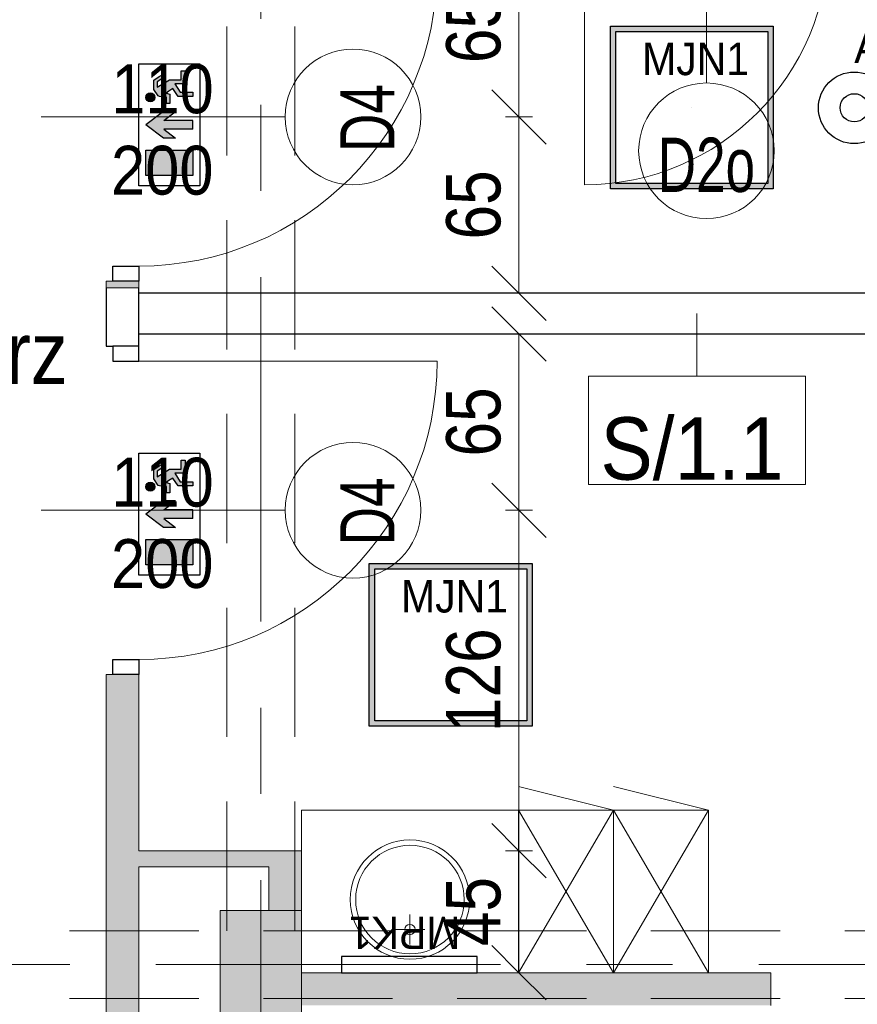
# Model space of a CAD drawing. Header units: centimetres. Extents: x -1631 to 21770, y -8842 to 3590.
# Tile 124 of 150: x 499 to 807, y 394 to 757. Entities that reach past the tile are written whole.
import ezdxf

# ---------------------------------------------------------------- set-up
doc = ezdxf.new("R2010")
doc.units = ezdxf.units.CM
doc.linetypes.add('Oś', pattern=[222.25, 127, -31.75, 31.75, -31.75])
doc.linetypes.add('Ukryte', pattern=[71.438, 47.625, -23.813])
for name, color, linetype, lineweight in [('A-ANNO-DIMS', 211, 'Continuous', 13), ('A-ANNO-DIMS-100', 211, 'Continuous', 13), ('A-ANNO-NOTE', 131, 'Continuous', 9), ('A-AREA-IDEN', 2, 'Continuous', 13), ('A-DETL-GENF', 92, 'Continuous', 9), ('A-DETL-HDLN', 90, 'Ukryte', 9), ('A-DETL-MEDM', 33, 'Continuous', 13), ('A-DOOR', 31, 'Continuous', 13), ('A-WALL', 113, 'Continuous', 13), ('A-WALL-IDEN', 211, 'Continuous', 13), ('A-WALL-PATT', 111, 'Continuous', 13), ('I-FURN', 30, 'Continuous', 9), ('P-SANR-FIXT', 6, 'Continuous', 9), ('S-COLS', 52, 'Continuous', 13), ('S-GRID', 1, 'Continuous', 13)]:
    doc.layers.add(name, color=color, linetype=linetype, lineweight=lineweight)
doc.layers.add('E_oprawy', color=12, linetype='Continuous')
doc.styles.add('Arial', font='arial.ttf', dxfattribs={"width": 0.9, "height": 18})
doc.styles.add('Arial Narrow_5', font='ARIALN.TTF', dxfattribs={"height": 20})
doc.styles.add('Arial_1', font='arial.ttf', dxfattribs={"width": 0.7, "height": 20})
doc.styles.add('Arial_11', font='arial.ttf', dxfattribs={"width": 0.85, "height": 23})
doc.styles.add('Arial_12', font='arial.ttf', dxfattribs={"width": 0.9, "height": 23})
doc.dimstyles.new('Diagonal_1_100__0__wewnętrzne_1', dxfattribs={"dimscale": 30.48, "dimtxt": 20.468619, "dimasz": 0.656168, "dimexe": 0.164042, "dimexo": 0.0625, "dimgap": 0.032808, "dimtad": 1, "dimdec": 0, "dimdsep": 46, "dimtxsty": 'Arial Narrow_5', "dimblk1": 'OBLIQUE', "dimblk2": 'OBLIQUE', "dimsah": 1, "dimcen": 0.09, "dimazin": 0, "dimtfac": 1, "dimtdec": 4, "dimtix": 1, "dimtmove": 0, "dimatfit": 3, "dimfxl": 0, "dimtvp": 1, "dimtolj": 1, "dimtzin": 0, "dimarcsym": 0})

# ---------------------------------------------------------------- blocks, each defined once
blk = doc.blocks.new('M_Concrete-rengular-Column - 300 x 400mm-1794511-5_piętro III __10_50 m_ - stan projektowany')
at = {"layer": 'S-COLS', "lineweight": 9}
blk.add_hatch(color=254, dxfattribs=at).paths.add_polyline_path([(15, -20), (15, 20), (-15, 20), (-15, -20)], flags=0)
for p, q in [((15, 20), (-15, 20)), ((-15, 20), (-15, -20)), ((15, -20), (15, 20)), ((-15, -20), (15, -20))]:
    blk.add_line(p, q, dxfattribs=at)
blk = doc.blocks.new('DRZWI 1S - automatyczna etykieta - Drzwi 90 _łazienkowe_-2364279-5_piętro III __10_50 m_ - stan projektowany')
at = {"layer": 'A-DETL-GENF'}
for p, q in [((-50.5, 7.5), (-50.5, -2)), ((-45, 7.5), (-50.5, 7.5)), ((-45, -2), (-45, 7.5)), ((50.5, 7.5), (45, 7.5)), ((45, 7.5), (45, -2)), ((50.5, -2), (50.5, 7.5)), ((-50.5, -2), (-45, -2)), ((45, -2), (50.5, -2))]:
    blk.add_line(p, q, dxfattribs=at)
at = {"layer": 'A-DETL-MEDM', "lineweight": 25}
for p, q in [((-45, 7.5), (-50.5, 7.5)), ((-50.5, 7.5), (-50.5, -2)), ((-45, -2), (-45, 7.5)), ((45, -2), (45, 7.5)), ((45, 7.5), (50.5, 7.5)), ((50.5, 7.5), (50.5, -2)), ((-50.5, -2), (-45, -2)), ((50.5, -2), (45, -2))]:
    blk.add_line(p, q, dxfattribs=at)
at = {"layer": 'A-DOOR'}
blk.add_line((45, 7.5), (45, 97.5), dxfattribs=at)
blk.add_arc((45, 7.5), 90, 90, 180, dxfattribs=at)
blk = doc.blocks.new('DRZWI 1S - automatyczna etykieta - Drzwi 110-2387946-5_piętro III __10_50 m_ - stan projektowany')
at = {"layer": 'A-DETL-GENF'}
for p, q in [((-60.5, 3.5), (-55, 3.5)), ((-60.5, -6), (-60.5, 3.5)), ((-55, 3.5), (-55, -6)), ((55, 3.5), (60.5, 3.5)), ((55, -6), (55, 3.5)), ((60.5, 3.5), (60.5, -6)), ((-55, -6), (-60.5, -6)), ((60.5, -6), (55, -6))]:
    blk.add_line(p, q, dxfattribs=at)
at = {"layer": 'A-DETL-MEDM', "lineweight": 25}
for p, q in [((-60.5, -6), (-60.5, 3.5)), ((-60.5, 3.5), (-55, 3.5)), ((-55, 3.5), (-55, -6)), ((55, 3.5), (55, -6)), ((60.5, 3.5), (55, 3.5)), ((60.5, -6), (60.5, 3.5)), ((-55, -6), (-60.5, -6)), ((55, -6), (60.5, -6))]:
    blk.add_line(p, q, dxfattribs=at)
at = {"layer": 'A-DOOR'}
blk.add_line((55, -6), (55, -116), dxfattribs=at)
blk.add_arc((55, -6), 110, 180, 270, dxfattribs=at)
blk = doc.blocks.new('Blat - Blat-V20-5_piętro III __10_50 m_ - stan projektowany')
at = {"layer": 'I-FURN'}
for p, q in [((0, 0), (80, 0)), ((0, -15), (0, 0)), ((80, 0), (80, -60))]:
    blk.add_line(p, q, dxfattribs=at)
blk = doc.blocks.new('umywalka okrągła d _44cm stal nierdzewna - Type 1-2178342-5_piętro III __10_50 m_ - stan projektowany')
at = {"layer": 'P-SANR-FIXT'}
for p, q in [((12.5, 16.43), (12.5, 27.43)), ((7, 21.93), (18, 21.93))]:
    blk.add_line(p, q, dxfattribs=at)
for centre, radius in [((12.5, 33), 22), ((12.5, 33), 20), ((12.5, 21.93), 1.9)]:
    blk.add_circle(centre, radius, dxfattribs=at)
blk = doc.blocks.new('szafki szatniowe - szafki bez siedziska-841449-5_piętro III __10_50 m_ - stan projektowany')
at = {"layer": 'I-FURN'}
for p, q in [((17.5, -60), (-17.5, 0)), ((-17.5, 0), (-17.5, -60)), ((52.5, -60), (17.5, 0)), ((17.5, -60), (17.5, 0)), ((17.5, 0), (-17.5, -60)), ((52.5, 0), (17.5, -60)), ((17.5, 0), (17.5, -60)), ((52.5, -60), (52.5, 0)), ((-17.5, -60), (17.5, -68.63)), ((-17.5, -60), (17.5, -60)), ((17.5, -60), (52.5, -68.63)), ((17.5, -60), (52.5, -60))]:
    blk.add_line(p, q, dxfattribs=at)
blk = doc.blocks.new('DIMBLOCK148-5_piętro III __10_50 m_ - stan projektowany')
at = {"layer": 'A-ANNO-DIMS-100', "transparency": 16777216}
for p, q in [((682.57, 450.33), (672.57, 460.33)), ((677.57, 450.33), (687.57, 450.33)), ((682.57, 450.33), (677.57, 450.33)), ((682.57, 405.33), (682.57, 450.33)), ((682.57, 450.33), (692.57, 440.33)), ((682.57, 405.33), (672.57, 415.33)), ((677.57, 405.33), (687.57, 405.33)), ((682.57, 405.33), (677.57, 405.33)), ((682.57, 405.33), (692.57, 395.33))]:
    blk.add_line(p, q, dxfattribs=at)
at = {"layer": 'A-ANNO-DIMS-100', "color": 0, "transparency": 16777216, "insert": (655.72, 415.15), "char_height": 20, "width": 30.4105, "attachment_point": 1, "rotation": 90, "line_spacing_factor": 0.974696, "style": 'Arial Narrow_5'}
blk.add_mtext('45', dxfattribs=at)
blk = doc.blocks.new('_Oblique')
at = {"color": 0, "linetype": 'ByBlock', "lineweight": -2}
blk.add_line((-0.5, -0.5), (0.5, 0.5), dxfattribs=at)
blk = doc.blocks.new('DIMBLOCK149-5_piętro III __10_50 m_ - stan projektowany')
at = {"layer": 'A-ANNO-DIMS-100', "transparency": 16777216}
for p, q in [((682.57, 575.83), (672.57, 585.83)), ((677.57, 575.83), (687.57, 575.83)), ((682.57, 575.83), (677.57, 575.83)), ((682.57, 450.33), (682.57, 575.83)), ((682.57, 575.83), (692.57, 565.83)), ((682.57, 450.33), (672.57, 460.33)), ((677.57, 450.33), (687.57, 450.33)), ((682.57, 450.33), (677.57, 450.33)), ((682.57, 450.33), (692.57, 440.33))]:
    blk.add_line(p, q, dxfattribs=at)
at = {"layer": 'A-ANNO-DIMS-100', "color": 0, "transparency": 16777216, "insert": (655.72, 494.07), "char_height": 20, "width": 45.6158, "attachment_point": 1, "rotation": 90, "line_spacing_factor": 0.974696, "style": 'Arial Narrow_5'}
blk.add_mtext('126', dxfattribs=at)
blk = doc.blocks.new('DIMBLOCK150-5_piętro III __10_50 m_ - stan projektowany')
at = {"layer": 'A-ANNO-DIMS-100', "transparency": 16777216}
for p, q in [((682.57, 640.83), (672.57, 650.83)), ((677.57, 640.83), (687.57, 640.83)), ((682.57, 640.83), (677.57, 640.83)), ((682.57, 575.83), (682.57, 640.83)), ((682.57, 640.83), (692.57, 630.83)), ((682.57, 575.83), (672.57, 585.83)), ((677.57, 575.83), (687.57, 575.83)), ((682.57, 575.83), (677.57, 575.83)), ((682.57, 575.83), (692.57, 565.83))]:
    blk.add_line(p, q, dxfattribs=at)
at = {"layer": 'A-ANNO-DIMS-100', "color": 0, "transparency": 16777216, "insert": (655.72, 595.65), "char_height": 20, "width": 30.4105, "attachment_point": 1, "rotation": 90, "line_spacing_factor": 0.974696, "style": 'Arial Narrow_5'}
blk.add_mtext('65', dxfattribs=at)
blk = doc.blocks.new('DIMBLOCK151-5_piętro III __10_50 m_ - stan projektowany')
at = {"layer": 'A-ANNO-DIMS-100', "transparency": 16777216}
for p, q in [((682.57, 720.83), (672.57, 730.83)), ((677.57, 720.83), (687.57, 720.83)), ((682.57, 720.83), (677.57, 720.83)), ((682.57, 655.83), (682.57, 720.83)), ((682.57, 720.83), (692.57, 710.83)), ((682.57, 655.83), (672.57, 665.83)), ((677.57, 655.83), (687.57, 655.83)), ((682.57, 655.83), (677.57, 655.83)), ((682.57, 655.83), (692.57, 645.83))]:
    blk.add_line(p, q, dxfattribs=at)
at = {"layer": 'A-ANNO-DIMS-100', "color": 0, "transparency": 16777216, "insert": (655.72, 675.65), "char_height": 20, "width": 30.4105, "attachment_point": 1, "rotation": 90, "line_spacing_factor": 0.974696, "style": 'Arial Narrow_5'}
blk.add_mtext('65', dxfattribs=at)
blk = doc.blocks.new('DIMBLOCK152-5_piętro III __10_50 m_ - stan projektowany')
at = {"layer": 'A-ANNO-DIMS-100', "transparency": 16777216}
for p, q in [((682.57, 785.83), (672.57, 795.83)), ((677.57, 785.83), (687.57, 785.83)), ((682.57, 785.83), (677.57, 785.83)), ((682.57, 720.83), (682.57, 785.83)), ((682.57, 785.83), (692.57, 775.83)), ((682.57, 720.83), (672.57, 730.83)), ((677.57, 720.83), (687.57, 720.83)), ((682.57, 720.83), (677.57, 720.83)), ((682.57, 720.83), (692.57, 710.83))]:
    blk.add_line(p, q, dxfattribs=at)
at = {"layer": 'A-ANNO-DIMS-100', "color": 0, "transparency": 16777216, "insert": (655.72, 740.65), "char_height": 20, "width": 30.4105, "attachment_point": 1, "rotation": 90, "line_spacing_factor": 0.974696, "style": 'Arial Narrow_5'}
blk.add_mtext('65', dxfattribs=at)
blk = doc.blocks.new('ET sciana_AT7 - 10mm-2270614-5_piętro III __10_50 m_ - stan projektowany')
at = {"layer": 'A-WALL-IDEN'}
for p, q in [((-0.4, 0.196875), (0.4, 0.196875)), ((-0.4, -0.203125), (-0.4, 0.196875)), ((0.4, 0.196875), (0.4, -0.203125)), ((-0.4, -0.203125), (0.4, -0.203125))]:
    blk.add_line(p, q, dxfattribs=at)
blk = doc.blocks.new('MJN1')
at = {"layer": 'E_oprawy', "linetype": 'ByBlock'}
h = blk.add_hatch(color=256, dxfattribs=at)
h.paths.add_polyline_path([(-30, -30), (-30, 30), (30, 30), (30, -30)])
h.paths.add_polyline_path([(-28, -28), (-28, 28), (28, 28), (28, -28)], flags=16)
for points in [[(-30, -30), (-30, 30), (30, 30), (30, -30)], [(-28, -28), (-28, 28), (28, 28), (28, -28)]]:
    blk.add_lwpolyline(points, close=True, dxfattribs=at)
blk.add_circle((0, 0), 0.0000001, dxfattribs=at)
at = {"layer": 'E_oprawy', "color": 4, "style": 'Arial', "width": 0.9}
blk.add_text('MJN1', height=12, dxfattribs=at).set_placement((-18.29, 11.9))
blk = doc.blocks.new('MPK1')
at = {"layer": 'E_oprawy', "linetype": 'ByBlock'}
blk.add_lwpolyline([(0, 6), (0, 0), (50, 0), (50, 6)], close=True, dxfattribs=at)
at = {"layer": 'E_oprawy'}
blk.add_circle((25, 0), 0.00001, dxfattribs=at)
at = {"layer": 'E_oprawy', "color": 4, "style": 'Arial', "width": 0.9}
blk.add_text('MPK1', height=12, rotation=180, dxfattribs=at).set_placement((43.89, 20.74))
blk = doc.blocks.new('AW-NO')
at = {"layer": 'E_oprawy', "color": 1, "linetype": 'ByBlock'}
for radius in [13.2, 5.21]:
    blk.add_circle((0, 0), radius, dxfattribs=at)
at = {"layer": 'E_oprawy', "color": 1, "style": 'Arial', "width": 0.9}
blk.add_text('AW-NO', height=12, dxfattribs=at).set_placement((0, 16.52))
blk = doc.blocks.new('EW_W_GORE')
at = {"layer": 'E_oprawy'}
for points in [[(431.95, 125.13), (425.73, 125.13), (425.73, 113.58), (431.95, 113.58)], [(438.17, 125.13), (434.88, 120.79), (434.88, 117.78), (437.1, 120.71), (437.1, 113.58), (439.24, 113.58), (439.24, 120.71), (441.46, 117.78), (441.46, 120.79)], [(446.02, 124.01, 1), (443.78, 124.01, 1)], [(447.38, 122.28), (448.73, 122.28), (449.62, 120.89), (450.3, 121.32), (450.01, 121.78), (449.13, 123.14), (446.83, 123.14), (445.25, 122.06), (445.1, 121.75), (444.98, 120), (443.37, 120), (443.37, 119.23), (445.7, 119.23), (445.95, 120.1), (446.4, 119.43), (447.05, 118.48), (445.13, 117.18), (445.13, 113.58), (446.14, 113.58), (446.14, 116.64), (448.23, 117.98), (448.23, 115.45), (451.45, 115.46), (451.45, 116.38), (449.24, 116.38), (449.24, 119.27)]]:
    blk.add_hatch(color=3, dxfattribs=at).paths.add_polyline_path(points)
at = {"layer": 'E_oprawy', "color": 3}
for p, q in [((425.73, 125.13), (431.95, 125.13)), ((425.73, 113.58), (425.73, 125.13)), ((431.95, 125.13), (431.95, 113.58)), ((434.88, 120.79), (438.17, 125.13)), ((441.46, 120.79), (438.17, 125.13)), ((444.98, 120), (445.1, 121.75)), ((445.1, 121.75), (445.25, 122.06)), ((445.25, 122.06), (446.83, 123.14)), ((446.83, 123.14), (449.13, 123.14)), ((448.73, 122.28), (447.38, 122.28)), ((447.38, 122.28), (449.24, 119.27)), ((449.62, 120.89), (448.73, 122.28)), ((449.13, 123.14), (450.01, 121.78)), ((450.3, 121.32), (449.62, 120.89)), ((450.01, 121.78), (450.3, 121.32)), ((434.88, 117.78), (434.88, 120.79)), ((437.1, 120.71), (434.88, 117.78)), ((437.1, 113.58), (437.1, 120.71)), ((439.24, 113.58), (439.24, 120.71)), ((439.24, 120.71), (441.46, 117.78)), ((441.46, 117.78), (441.46, 120.79)), ((443.37, 119.23), (443.37, 120)), ((443.37, 120), (444.98, 120)), ((445.7, 119.23), (443.37, 119.23)), ((445.95, 120.1), (445.7, 119.23)), ((446.4, 119.43), (445.95, 120.1)), ((447.05, 118.48), (446.4, 119.43)), ((449.24, 119.27), (449.24, 116.38)), ((445.13, 117.18), (447.05, 118.48)), ((445.13, 113.58), (445.13, 117.18)), ((448.23, 117.98), (446.14, 116.64)), ((446.14, 116.64), (446.14, 113.58)), ((448.23, 115.45), (448.23, 117.98)), ((449.24, 116.38), (451.45, 116.38)), ((451.45, 116.38), (451.45, 115.46)), ((451.45, 115.46), (448.23, 115.45)), ((431.95, 113.58), (425.73, 113.58)), ((437.1, 113.58), (439.24, 113.58)), ((446.14, 113.58), (445.13, 113.58))]:
    blk.add_line(p, q, dxfattribs=at)
blk.add_lwpolyline([(423.17, 126.85), (453.17, 126.85), (453.17, 111.85), (423.17, 111.85)], close=True, dxfattribs=at)
blk.add_circle((444.9, 124.01), 1.12, dxfattribs=at)

msp = doc.modelspace()

# ---------------------------------------------------------------- hatches: boundary and pattern name
at = {"layer": 'A-WALL-PATT'}
h = msp.add_hatch(color=9, dxfattribs=at)
h.paths.add_polyline_path([(542.38, 132.33), (542.38, 139.33), (530.38, 139.33), (530.38, 132.33)], flags=0)
h.paths.add_polyline_path([(530.38, 250.33), (542.38, 250.33), (542.38, 515.33), (530.38, 515.33), (530.38, 419.08)], flags=0)
h.paths.add_polyline_path([(542.38, 657.83), (542.38, 660.33), (530.38, 660.33), (530.38, 657.83), (532.88, 657.83)], flags=0)
h.paths.add_polyline_path([(542.38, 781.33), (542.38, 1102.83), (530.38, 1102.83), (530.38, 781.33), (532.88, 781.33)], flags=0)
h.paths.add_polyline_path([(530.38, 1312.83), (542.38, 1312.83), (542.38, 1431.33), (530.38, 1431.33)], flags=0)
h.paths.add_polyline_path([(530.38, 1633.83), (542.38, 1633.83), (542.38, 2022.83), (530.38, 2022.83), (530.38, 1665.12)], flags=0)
h.paths.add_polyline_path([(542.38, 2173.83), (542.38, 2458.83), (530.38, 2458.83), (530.38, 2173.83)], flags=0)
h.paths.add_polyline_path([(530.38, 2593.83), (542.38, 2593.83), (542.38, 2824.33), (530.38, 2824.33), (530.38, 2634.27)], flags=0)
for points in [[(590.38, 444.33), (590.38, 450.33), (542.38, 450.33), (542.38, 444.33)], [(590.38, 428.33), (602.38, 428.33), (602.38, 450.33), (590.38, 450.33), (590.38, 444.33)], [(775.38, 393.33), (775.38, 405.33), (602.38, 405.33), (602.38, 393.33), (736.3, 393.33)]]:
    msp.add_hatch(color=9, dxfattribs=at).paths.add_polyline_path(points, flags=0)

# ---------------------------------------------------------------- linework, layer by layer
at = {"layer": 'A-ANNO-NOTE', "lineweight": 13}
for p, q in [((751.68, 823.33), (751.68, 733.33)), ((751.68, 823.33), (751.68, 733.33)), ((506.38, 720.83), (596.38, 720.83)), ((506.38, 720.83), (596.38, 720.83)), ((506.38, 575.83), (596.38, 575.83)), ((506.38, 575.83), (596.38, 575.83))]:
    msp.add_line(p, q, dxfattribs=at)
for centre in [(621.38, 720.83), (751.68, 708.33), (621.38, 575.83)]:
    msp.add_circle(centre, 25, dxfattribs=at)
at = {"layer": 'A-DETL-HDLN'}
for p, q in [((574.88, 420.83), (574.88, 2793.33)), ((599.88, 420.83), (599.88, 2793.33)), ((-1197.62, 420.83), (1172.38, 420.83)), ((-1197.62, 395.83), (1172.38, 395.83))]:
    msp.add_line(p, q, dxfattribs=at)
at = {"layer": 'A-WALL', "lineweight": 9}
for p, q in [((532.88, 660.33), (530.38, 660.33)), ((530.38, 660.33), (530.38, 657.83)), ((542.38, 657.83), (542.38, 660.33)), ((532.88, 515.33), (530.38, 515.33)), ((530.38, 515.33), (530.38, 250.33)), ((542.38, 450.33), (542.38, 515.33)), ((602.38, 450.33), (542.38, 450.33)), ((602.38, 428.33), (602.38, 450.33)), ((542.38, 354.33), (542.38, 444.33)), ((542.38, 444.33), (590.38, 444.33)), ((590.38, 444.33), (590.38, 428.33)), ((775.38, 405.33), (602.38, 405.33)), ((775.38, 393.33), (775.38, 405.33))]:
    msp.add_line(p, q, dxfattribs=at)
at = {"layer": 'A-WALL'}
msp.add_line((530.38, 657.83), (542.38, 657.83), dxfattribs=at)
at = {"layer": 'A-WALL', "color": 7, "lineweight": 25}
for p, q in [((530.38, 657.83), (530.38, 636.33)), ((542.38, 636.33), (542.38, 657.83)), ((1203.38, 655.83), (542.38, 655.83)), ((542.38, 640.83), (1203.38, 640.83)), ((530.38, 636.33), (532.88, 636.33))]:
    msp.add_line(p, q, dxfattribs=at)
at = {"layer": 'A-WALL-IDEN'}
msp.add_line((748.15, 648.33), (748.15, 625.28), dxfattribs=at)
at = {"layer": 'S-GRID', "linetype": 'Oś'}
for p, q in [((587.38, 2884.27), (587.38, 27.13)), ((1342.46, 408.33), (-1368.76, 408.33))]:
    msp.add_line(p, q, dxfattribs=at)

# ---------------------------------------------------------------- block references
at = {"layer": 'A-DOOR'}
for name, p, rotation in [('DRZWI 1S - automatyczna etykieta - Drzwi 90 _łazienkowe_-2364279-5_piętro III __10_50 m_ - stan projektowany', (751.68, 793.33), 180), ('DRZWI 1S - automatyczna etykieta - Drzwi 110-2387946-5_piętro III __10_50 m_ - stan projektowany', (536.38, 720.83), 89.9999999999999), ('DRZWI 1S - automatyczna etykieta - Drzwi 110-2387946-5_piętro III __10_50 m_ - stan projektowany', (536.38, 575.83), 89.9999999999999)]:
    msp.add_blockref(name, p, dxfattribs=dict(at, rotation=rotation))
at = {"layer": 'A-WALL-IDEN', "xscale": 99.99999999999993, "yscale": 99.99999999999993, "zscale": 99.99999999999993}
msp.add_blockref('ET sciana_AT7 - 10mm-2270614-5_piętro III __10_50 m_ - stan projektowany', (748.15, 605.6), dxfattribs=at)
at = {"layer": 'E_oprawy'}
for name, p in [('MJN1', (746.25, 724.32)), ('MJN1', (657.4, 526.24)), ('MPK1', (617.11, 405.33))]:
    msp.add_blockref(name, p, dxfattribs=at)
at = {"layer": 'E_oprawy', "linetype": 'ByBlock'}
msp.add_blockref('AW-NO', (806.16, 724.18), dxfattribs=at)
at = {"layer": 'E_oprawy', "xscale": 1.5, "yscale": 1.5, "zscale": 1.5, "rotation": 90}
for p in [(732.66, 60.68), (732.66, -82.86)]:
    msp.add_blockref('EW_W_GORE', p, dxfattribs=at)
at = {"layer": 'I-FURN', "rotation": 180}
msp.add_blockref('szafki szatniowe - szafki bez siedziska-841449-5_piętro III __10_50 m_ - stan projektowany', (734.88, 405.33), dxfattribs=at)
at = {"layer": 'I-FURN'}
msp.add_blockref('Blat - Blat-V20-5_piętro III __10_50 m_ - stan projektowany', (602.38, 465.33), dxfattribs=at)
at = {"layer": 'P-SANR-FIXT'}
msp.add_blockref('umywalka okrągła d _44cm stal nierdzewna - Type 1-2178342-5_piętro III __10_50 m_ - stan projektowany', (629.88, 399.33), dxfattribs=at)
at = {"layer": 'S-COLS', "lineweight": 9}
msp.add_blockref('M_Concrete-rengular-Column - 300 x 400mm-1794511-5_piętro III __10_50 m_ - stan projektowany', (587.38, 408.33), dxfattribs=at)

# ---------------------------------------------------------------- texts
at = {"layer": 'A-ANNO-NOTE', "lineweight": 211, "attachment_point": 5, "line_spacing_factor": 0.936439}
for s, insert, char_height, width, style in [('\\pxqc,t6.35,12.7,19.05,25.4,31.75,38.1,44.45,50.8,57.15,63.5,69.85,76.2,82.55,88.9,95.25,101.6,107.95,114.3,120.65,127,133.35,139.7,146.05,152.4,158.75,165.1,171.45,177.8,184.15,190.5,196.85,203.2;{110}', (551.16, 731.06), 18, 38.07, 'Arial'), ('\\pxqc,t4.445,8.89,13.335,17.78,22.225,26.67,31.115,35.56,40.005,44.45,48.895,53.34,57.785,62.23,66.675,71.12,75.565,80.01,84.455,88.9,93.345,97.79,102.235,106.68,111.125,115.57,120.015,124.46,128.905,133.35,137.795,142.24;{D2o}', (751.65, 703.03), 20, 37.03, 'Arial_1'), ('\\pxqc,t6.35,12.7,19.05,25.4,31.75,38.1,44.45,50.8,57.15,63.5,69.85,76.2,82.55,88.9,95.25,101.6,107.95,114.3,120.65,127,133.35,139.7,146.05,152.4,158.75,165.1,171.45,177.8,184.15,190.5,196.85,203.2;{200}', (551.07, 701.06), 18, 38.07, 'Arial'), ('\\pxqc,t6.35,12.7,19.05,25.4,31.75,38.1,44.45,50.8,57.15,63.5,69.85,76.2,82.55,88.9,95.25,101.6,107.95,114.3,120.65,127,133.35,139.7,146.05,152.4,158.75,165.1,171.45,177.8,184.15,190.5,196.85,203.2;{200}', (551.07, 701.06), 18, 38.07, 'Arial'), ('\\pxqc,t6.35,12.7,19.05,25.4,31.75,38.1,44.45,50.8,57.15,63.5,69.85,76.2,82.55,88.9,95.25,101.6,107.95,114.3,120.65,127,133.35,139.7,146.05,152.4,158.75,165.1,171.45,177.8,184.15,190.5,196.85,203.2;{110}', (551.16, 586.06), 18, 38.07, 'Arial'), ('\\pxqc,t6.35,12.7,19.05,25.4,31.75,38.1,44.45,50.8,57.15,63.5,69.85,76.2,82.55,88.9,95.25,101.6,107.95,114.3,120.65,127,133.35,139.7,146.05,152.4,158.75,165.1,171.45,177.8,184.15,190.5,196.85,203.2;{200}', (551.07, 556.06), 18, 38.07, 'Arial'), ('\\pxqc,t6.35,12.7,19.05,25.4,31.75,38.1,44.45,50.8,57.15,63.5,69.85,76.2,82.55,88.9,95.25,101.6,107.95,114.3,120.65,127,133.35,139.7,146.05,152.4,158.75,165.1,171.45,177.8,184.15,190.5,196.85,203.2;{200}', (551.07, 556.06), 18, 38.07, 'Arial')]:
    msp.add_mtext(s, dxfattribs=dict(at, insert=insert, char_height=char_height, width=width, style=style))
at = {"layer": 'A-ANNO-NOTE', "lineweight": 211, "char_height": 20, "width": 25.97, "attachment_point": 5, "rotation": 90, "line_spacing_factor": 0.936439, "style": 'Arial_1'}
for insert in [(626.67, 720.4), (626.67, 575.4)]:
    msp.add_mtext('\\pxqc,t4.445,8.89,13.335,17.78,22.225,26.67,31.115,35.56,40.005,44.45,48.895,53.34,57.785,62.23,66.675,71.12,75.565,80.01,84.455,88.9,93.345,97.79,102.235,106.68,111.125,115.57,120.015,124.46,128.905,133.35,137.795,142.24;{D4}', dxfattribs=dict(at, insert=insert))
at = {"layer": 'A-AREA-IDEN', "insert": (414.59, 615.38), "char_height": 23, "width": 100.64, "attachment_point": 7, "line_spacing_factor": 0.936439, "style": 'Arial_11'}
msp.add_mtext('\\pxt3.69565,7.3913,11.08696,14.78261,18.47826,22.17391,25.86957,29.56522,33.26087,36.95652,40.65217,44.34783,48.04348,51.73913,55.43478,59.13043,62.82609,66.52174,70.21739,73.91304,77.6087,81.30435,85,88.69565,92.3913,96.08696,99.78261,103.47826,107.17391,110.86957,114.56522,118.26087;{Korytarz}', dxfattribs=at)
at = {"layer": 'A-WALL-IDEN', "insert": (746.34, 598.44), "char_height": 23, "width": 67.32, "attachment_point": 5, "line_spacing_factor": 0.936439, "style": 'Arial_12'}
msp.add_mtext('\\pxqc,t4.96957,9.93913,14.9087,19.87826,24.84783,29.81739,34.78696,39.75652,44.72609,49.69565,54.66522,59.63478,64.60435,69.57391,74.54348,79.51304,84.48261,89.45217,94.42174,99.3913,104.36087,109.33043,114.3,119.26957,124.23913,129.2087,134.17826,139.14783,144.11739,149.08696,154.05652,159.02609;{S/1.1}', dxfattribs=at)

# ---------------------------------------------------------------- dimensions: what is measured, and where the dimension line sits
at = {"layer": 'A-ANNO-DIMS'}
for base, p1, p2, override, picture, middle in [((682.57, 785.83), (677.57, 720.83), (677.57, 785.83), {"dimpost": '<>', "dimfxl": 65}, 'DIMBLOCK152-5_piętro III __10_50 m_ - stan projektowany', (671.36, 753.33)), ((682.57, 720.83), (677.57, 655.83), (677.57, 720.83), {"dimpost": '<>', "dimfxl": 65}, 'DIMBLOCK151-5_piętro III __10_50 m_ - stan projektowany', (671.36, 688.33)), ((682.57, 640.83), (677.57, 575.83), (677.57, 640.83), {"dimpost": '<>', "dimfxl": 65}, 'DIMBLOCK150-5_piętro III __10_50 m_ - stan projektowany', (671.36, 608.33)), ((682.57300461, 575.82555458), (677.57300461, 450.32555458), (677.57300461, 575.82555458), {"dimpost": '<>', "dimfxl": 125.5}, 'DIMBLOCK149-5_piętro III __10_50 m_ - stan projektowany', (671.36154479, 513.07555458)), ((682.57, 450.33), (677.57, 405.33), (677.57, 450.33), {"dimpost": '<>', "dimfxl": 45}, 'DIMBLOCK148-5_piętro III __10_50 m_ - stan projektowany', (671.4, 427.83))]:
    dim = msp.add_linear_dim(base=base, p1=p1, p2=p2, angle=90, dimstyle='Diagonal_1_100__0__wewnętrzne_1', override=override, dxfattribs=at)
    dim.commit()
    dim.dimension.update_dxf_attribs({"geometry": picture, "text_midpoint": middle})

doc.saveas('drawing.dxf')
